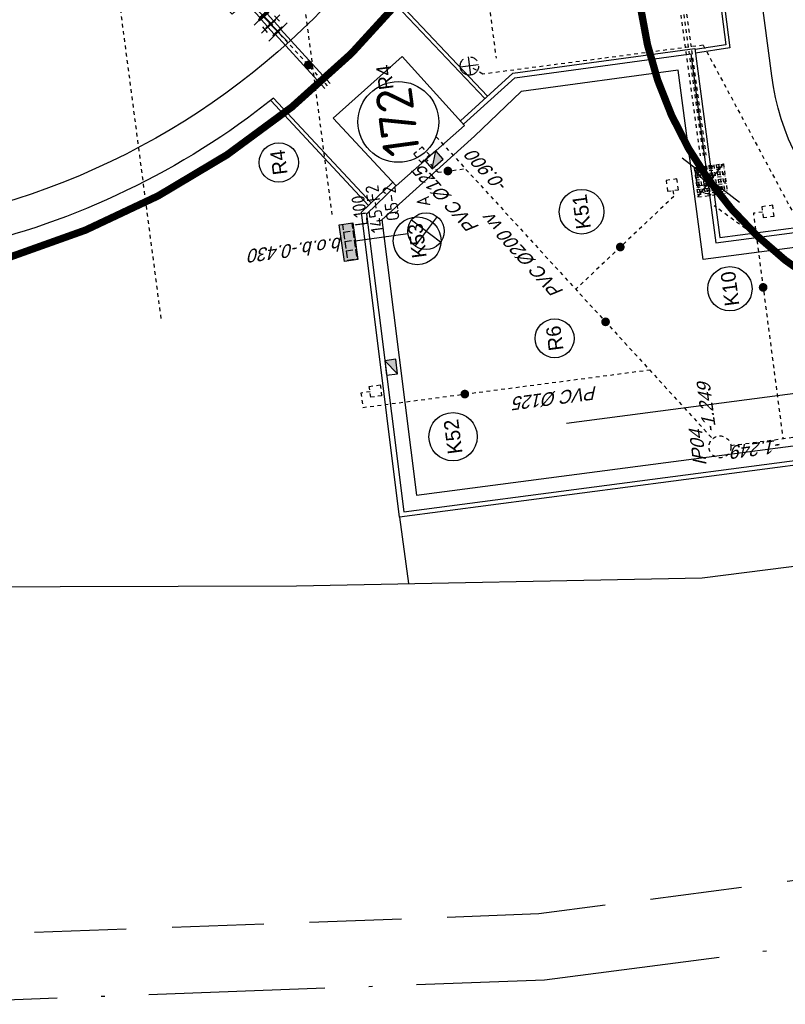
# Model space of a CAD drawing. Header units: metres. Extents: x 118052 to 118564, y 454784 to 455719.
# Tile 6 of 160: x 118204 to 118225, y 455148 to 455175. Entities that reach past the tile are written whole.
import ezdxf
from ezdxf.enums import TextEntityAlignment as Align

# ---------------------------------------------------------------- set-up
doc = ezdxf.new("R2010")
doc.units = ezdxf.units.M
doc.header["$LTSCALE"] = 0.5
doc.header["$PDMODE"] = 3
doc.header["$PDSIZE"] = 0.25
for name, pattern in [('ACAD_ISO10W100', [18, 12, -3, 0, -3]), ('DASHED', [19.049999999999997, 12.7, -6.35]), ('DASHED2', [0.375, 0.25, -0.125]), ('Tauw_HIDDEN2', [5.6, 4, -1.6]), ('Tauw_L_Center2', [6.4990000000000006, 4, -0.833, 0.833, -0.833])]:
    doc.linetypes.add(name, pattern=pattern)
for name, color, linetype in [('_gebouwen', 7, 'Continuous'), ('_molgoot', 7, 'Continuous'), ('_ob10', 7, 'Continuous'), ('_straatkolk', 7, 'Continuous'), ('_tb13', 7, 'Continuous'), ('_verharding', 7, 'Continuous'), ('A06-001-01', 7, 'Continuous'), ('BHV plan', 7, 'Continuous'), ('BL00_WERKGRENS', 5, 'DASHED2'), ('EL6312--', 6, 'Continuous'), ('EL_N_A_EB00----REVISIE~-_-----', 1, 'Continuous'), ('Grens', 1, 'ACAD_ISO10W100'), ('KABELLOOP', 6, 'Continuous'), ('Koningsstal VIEUWPORT', 254, 'Continuous'), ('ME_N_D_EB00----drijflaagafvoergoot~-_-----', 135, 'Continuous'), ('ME_N_D_EB00----sparing~-_-----', 135, 'Continuous'), ('ZU_B_-_EL999---LD_pvc160_vbr11~H_-----', 1, 'Tauw_L_Center2'), ('ZU_B_-_EL999---LD_pvc160_vbr11~W_-----', 8, 'Tauw_HIDDEN2'), ('ZU_B_-_EL999---SYM_RIOOLINSPECTIEPUT~-_002--', 2, 'Tauw_L_Center2'), ('ZU_N_-_AL999---LK_pvc125_sdr34__18_^200~-_-----', 7, 'Continuous'), ('ZU_N_-_AL999---LK_pvc125_sdr34__20_^200~M_-----', 7, 'Continuous'), ('ZU_N_-_AL999---LR_pvc200_sdr34__18_^200~N_-----', 7, 'Continuous'), ('ZU_N_-_AL999---LR_pvc200_vgr11__18_^200~-_-----', 7, 'Continuous'), ('ZU_N_-_AL999---LR_pvc200_vgr11__20_^200~M_-----', 7, 'Continuous'), ('ZU_N_-_AL999---LW_pvc200_vgr11__20_^200~M_-----', 7, 'Continuous'), ('ZU_N_-_AL999---SYM_HWAINSPECTIEPUT__18_^200~-_-----', 7, 'Continuous'), ('ZU_N_-_DX1AMA--_maatvoering_ANG__18_^200', 7, 'Continuous'), ('ZU_N_-_EL999---LB_PE-90_sdr00~H_-----', 2, 'Tauw_L_Center2'), ('ZU_N_-_EL999---LD_PE-65_sdr00~H_-----', 2, 'Tauw_L_Center2'), ('ZU_N_-_EL999---LD_pvc80_sdr00~H_-----', 2, 'Tauw_L_Center2'), ('ZU_N_-_EL999---LK_pvc125_sdr34~H_-----', 2, 'Tauw_L_Center2'), ('ZU_N_-_EL999---LR_pvc200_sdr34~H_-----', 2, 'Tauw_L_Center2'), ('ZU_N_-_EL999---LR_pvc200_vgr11~H_-----', 2, 'Tauw_L_Center2'), ('ZU_N_-_EL999---LW_pvc200_vgr11~H_-----', 2, 'Tauw_L_Center2'), ('ZU_N_-_EL999---LW_pvc200_vgr11~W_-----', 8, 'Continuous'), ('ZU_N_-_EL999---SYM_HWAINSPECTIEPUT~-_002--', 2, 'Tauw_L_Center2'), ('ZU_N_-_EL999---SYM_HYDRANT~-_002--', 2, 'Tauw_L_Center2'), ('ZU_N_-_EL999---SYM_STRAATKOLK~-_----c', 7, 'Tauw_L_Center2'), ('ZU_N_-_ML999---LK_pvc125_sdr34__20_^200~M_-----', 7, 'Continuous'), ('ZU_N_-_ML999---LR_pvc200_vgr11__20_^200~M_-----', 7, 'Continuous'), ('ZU_N_-_ML999---LW_pvc200_vgr11__20_^200~M_-----', 7, 'Continuous')]:
    doc.layers.add(name, color=color, linetype=linetype)
doc.layers.add('_hekwerk', color=7, linetype='Continuous', lineweight=50)
doc.layers.add('TMP', color=195, linetype='Continuous', plot=False)
doc.styles.add('BURO-018', font='Isocp.shx', dxfattribs={"height": 360})
doc.styles.add('ISOCPEUR', font='isocpeur.ttf', dxfattribs={"height": 2.5})
doc.styles.add('TAUW-ISOCP', font='tcb_isocp.shx')
doc.styles.add('tcb_isocp', font='tcb_isocp.shx')
doc.dimstyles.new('tzu18-dot_^200', dxfattribs={"dimscale": 200, "dimtxt": 1.8, "dimasz": 3, "dimexe": 2, "dimexo": 0, "dimgap": 0.5, "dimtad": 1, "dimdec": 0, "dimzin": 0, "dimdsep": 46, "dimtxsty": 'TAUW-ISOCP', "dimblk": 'DOTSMALL', "dimcen": 2, "dimdle": 1.5, "dimclre": 8, "dimadec": 0, "dimazin": 0, "dimtp": 1, "dimtm": 1, "dimtfac": 1, "dimtix": 1, "dimtmove": 1, "dimatfit": 3, "dimldrblk": 'DOTSMALL', "dimfxl": 1, "dimtvp": 0.5, "dimtolj": 1, "dimtzin": 0, "dimlwd": -1, "dimlwe": 5, "dimarcsym": 0})

# ---------------------------------------------------------------- blocks, each defined once
blk = doc.blocks.new('*U9')
at = {"layer": '_straatkolk'}
blk.add_hatch(color=256, dxfattribs=at).paths.add_polyline_path([(0.1997073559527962, -0.1502915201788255), (0.1997073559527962, 0.1497084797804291), (-0.2002926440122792, -0.1502915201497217)])
blk.add_lwpolyline([(0.1997073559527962, -0.1502915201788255), (0.1997073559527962, 0.1497084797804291), (-0.2002926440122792, 0.1497084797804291), (-0.2002926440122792, -0.1502915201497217)], close=True, dxfattribs=at)
blk.add_lwpolyline([(-0.2002926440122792, -0.1502915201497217), (0.1997073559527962, 0.1497084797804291)], dxfattribs=at)
blk = doc.blocks.new('FNZ200')
for p, q in [((-170.0000000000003, 20), (169.9999999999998, 20)), ((-170.0000000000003, 20), (-170.0000000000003, 3)), ((-170.0000000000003, 3), (169.9999999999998, 3)), ((-118.5000000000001, 9.094947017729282e-13), (118.5, -9.094947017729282e-13)), ((-111.0000000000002, 40), (-111.0000000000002, 20)), ((110.9999999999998, 40), (110.9999999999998, 20)), ((169.9999999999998, 20), (169.9999999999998, 3))]:
    blk.add_line(p, q)
blk.add_point((0, 0))
blk = doc.blocks.new('FNW200')
for p, q in [((-170, 25.49999999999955), (170, 25.49999999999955)), ((-170, 5.499999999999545), (-170, 25.49999999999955)), ((170, 5.499999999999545), (-170, 5.499999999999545)), ((-130, 0), (130, 0)), ((170, 25.49999999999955), (170, 5.499999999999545))]:
    blk.add_line(p, q)
blk.add_point((0, 0))
blk = doc.blocks.new('drijflaagafvoergoot top')
blk.add_line((-140.0000000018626, 2.58150976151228e-08), (-140.0000000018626, 2.58150976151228e-08))
at = {"layer": 'ME_N_D_EB00----drijflaagafvoergoot~-_-----'}
for p, q in [((-239.999999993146, 100.0000000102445), (-499.99999998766, 300.0000000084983)), ((1.501757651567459e-08, 300.0000000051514), (-40.00000000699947, 100.0000000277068)), ((-40.00000000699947, 100.0000000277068), (575.2539842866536, 99.99999989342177)), ((575.2539842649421, 110.9999999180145), (575.2539843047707, -111.0000001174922)), ((640.8829512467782, 114.9999998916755), (899.3829512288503, 114.9999999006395)), ((899.382951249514, -170.0000001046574), (899.3829512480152, 169.9999998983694)), ((899.3829512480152, 169.9999998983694), (919.3829512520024, 169.9999998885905)), ((919.3829512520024, 169.9999998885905), (919.3829512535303, -170.0000001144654)), ((919.3829512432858, 114.9999999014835), (1177.882951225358, 114.9999999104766)), ((-239.9999999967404, -99.99999997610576), (-500.0000000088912, -299.9999999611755)), ((-40.00000001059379, -99.99999995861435), (575.2539842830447, -100.0000000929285)), ((-40.00000001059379, -99.99999995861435), (-2.413024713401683, -300.0000000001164)), ((899.3829512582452, -115.0000001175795), (640.882951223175, -115.0000000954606)), ((919.3829512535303, -170.0000001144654), (899.382951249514, -170.0000001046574)), ((1177.882951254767, -115.0000001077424), (919.3829512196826, -115.0000000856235))]:
    blk.add_line(p, q, dxfattribs=at)
for points in [[(-500.0000000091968, 600.000000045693), (-499.99999998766, 300.0000000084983), (1.501757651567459e-08, 300.0000000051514), (-6.490154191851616e-09, 600.000000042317)], [(-499.99999998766, 300.0000000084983), (-500.0000000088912, -299.9999999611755), (-6.199115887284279e-09, -299.9999999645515), (1.501757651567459e-08, 300.0000000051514)], [(-239.999999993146, 100.0000000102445), (-239.9999999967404, -99.99999997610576), (-40.00000001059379, -99.99999995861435), (-40.00000000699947, 100.0000000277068)], [(-499.9999999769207, -599.9999999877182), (-500.0000000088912, -299.9999999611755), (-6.199115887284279e-09, -299.9999999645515), (2.575688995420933e-08, -599.9999999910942)]]:
    blk.add_lwpolyline(points, close=True, dxfattribs=at)
blk.add_circle((-140.0000000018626, 2.58150976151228e-08), 100.0000000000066, dxfattribs=at)
blk.add_point((909.3829512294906, -8.716597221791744e-08), dxfattribs=at)
at = {"layer": 'ME_N_D_EB00----sparing~-_-----'}
for p, q in [((815.3829512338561, 224.9999999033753), (1015.382951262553, 224.9999998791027)), ((815.3829512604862, -225.0000001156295), (1015.382951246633, -225.0000000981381))]:
    blk.add_line(p, q, dxfattribs=at)
at = {"layer": 'ME_N_D_EB00----drijflaagafvoergoot~-_-----'}
for name, p, rotation in [('FNZ200', (615.3829512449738, -9.743962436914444e-08), 90), ('FNW200', (615.3829512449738, -9.743962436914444e-08), 270), ('FNW200', (1203.382951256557, -1.186563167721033e-07), 90)]:
    blk.add_blockref(name, p, dxfattribs=dict(at, rotation=rotation))
blk = doc.blocks.new('*D172')
at = {"layer": 'Defpoints', "color": 0, "transparency": 16777216}
for p in [(-284965.6980100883, 59848.63425714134), (-262229.9305388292, 59850.06411849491), (-238585.0830094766, 59851.55115235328), (-275368.5279602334, 54182.29972298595), (-278808.2747358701, 48241.78254102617)]:
    blk.add_point(p, dxfattribs=at)
at = {"layer": 'ZU_N_-_DX1AMA--_maatvoering_ANG__18_^200', "transparency": 16777216}
for start, end in [(181.7334788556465, 193.0115628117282), (200.4302145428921, 213.2701244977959)]:
    blk.add_arc((-262229.9305387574, 59850.0641185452), 14308.95857311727, start, end, dxfattribs=at)
for points in [[(-276604.3324163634, 59416.12245753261), (-276460.3489610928, 59418.30525581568), (-276538.8890835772, 59849.16422248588)], [(-274133.9624837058, 52040.75892256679), (-274253.1537454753, 51959.95395293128), (-273951.143205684, 51642.78265244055)]]:
    blk.add_solid(points, dxfattribs=at)
at = {"layer": 'ZU_N_-_DX1AMA--_maatvoering_ANG__18_^200', "transparency": 16777216, "insert": (-275933.8729518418, 55733.23793979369), "char_height": 360, "attachment_point": 5, "rotation": 286.72088867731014, "style": 'TAUW-ISOCP'}
blk.add_mtext('\\A1;35.00°', dxfattribs=at)
blk = doc.blocks.new('_DotSmall')
at = {"color": 0, "linetype": 'ByBlock', "const_width": 0.5}
blk.add_lwpolyline([(-0.0625, 0, 1), (0.0625, 0, 1)], format="xyb", close=True, dxfattribs=at)
blk = doc.blocks.new('zuhydrt1')
for p, q in [((-0.5, 0), (0.5, 0)), ((0, -0.5), (0, 0.5035136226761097))]:
    blk.add_line(p, q)
at = {"color": 15}
blk.add_line((0, -0.5), (0, -0.5), dxfattribs=at)
blk.add_line((0, -0.5), (0, -0.5), dxfattribs=at)
blk.add_circle((0, 0), 0.5)
blk = doc.blocks.new('E00525')
at = {"linetype": 'ByBlock'}
h = blk.add_hatch(dxfattribs=at)
h.set_pattern_fill('ANGLE', color=0, scale=0.18438609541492, style=0)
h.set_pattern_definition([(360, (-37.67331033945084, -34.01927211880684), (5.551115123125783e-17, 1.287936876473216), [0.9366813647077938, -0.3512555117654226]), (90, (-37.67331033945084, -34.01927211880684), (-1.287936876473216, 1.387778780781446e-16), [0.9366813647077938, -0.3512555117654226])])
edge = h.paths.add_edge_path()
edge.add_line((-2.522521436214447, 2.863310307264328), (2.522521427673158, 2.863310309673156))
edge.add_line((2.522521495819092, 2.863310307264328), (2.522521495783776, 1.000000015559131))
edge.add_line((2.522521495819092, 1.000000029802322), (-2.522521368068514, 1.000000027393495))
edge.add_line((-2.522521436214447, 1), (-2.522521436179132, 2.863310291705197))
h = blk.add_hatch(color=0, dxfattribs=at)
edge = h.paths.add_edge_path()
edge.add_line((-2.522521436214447, 2.863310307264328), (2.522521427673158, 2.863310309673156))
edge.add_line((2.522521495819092, 2.863310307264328), (2.522521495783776, 1.000000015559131))
edge.add_line((2.522521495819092, 1.000000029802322), (-2.522521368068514, 1.000000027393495))
edge.add_line((-2.522521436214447, 1), (-2.522521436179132, 2.863310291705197))
at = {"color": 0, "linetype": 'ByBlock'}
for p, q in [((-1.767766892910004, 14.38605433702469), (1.767767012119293, 10.85052046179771)), ((1.767766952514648, 14.38605433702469), (-1.767766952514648, 10.85052043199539)), ((5.960464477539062e-08, 10.0973382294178), (1.192092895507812e-07, 2.863310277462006))]:
    blk.add_line(p, q, dxfattribs=at)
blk.add_lwpolyline([(-2.522521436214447, 2.863310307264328), (2.522521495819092, 2.863310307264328), (2.522521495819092, 1.000000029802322), (-2.522521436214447, 1)], close=True, dxfattribs=at)
blk.add_circle((0, 12.61828738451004), 2.500000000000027, dxfattribs=at)
at = {"color": 0, "linetype": 'ByBlock', "style": 'BURO-018'}
for tag, p in [('E_GKAST', (5.960464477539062e-08, 20.61828738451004)), ('E_GROEP', (5.960464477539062e-08, 17.61828738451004)), ('E_SGROEP', (4.500000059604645, 17.61828738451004)), ('E_ARMCODE', (0, 12.61828738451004)), ('E_SLET', (4.500000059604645, 11.61828738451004))]:
    blk.add_attdef(tag, text='', height=1.8, dxfattribs=at).set_placement(p, align=Align.MIDDLE)
blk = doc.blocks.new('A$C051E189E')
at = {"layer": 'EL6312--'}
ref = blk.add_blockref('E00525', (-22644.38375192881, -12466.14405807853), dxfattribs=dict(at, xscale=200, yscale=200, zscale=200, rotation=180.5837089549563))
ref.add_attrib('E_SGROEP', 'Q5-2', dxfattribs={"layer": '0', "color": 1, "linetype": 'ByBlock', "height": 360, "style": 'BURO-018'}).set_placement((-21747.12498772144, -14139.70225533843), align=Align.MIDDLE)
ref.add_attrib('E_GKAST', 'L100', dxfattribs={"layer": '0', "color": 1, "linetype": 'ByBlock', "height": 360, "style": 'BURO-018'}).set_placement((-21827.81491732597, -13263.29964649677), align=Align.MIDDLE)
ref.add_attrib('E_GROEP', '145-F2', dxfattribs={"layer": '0', "color": 1, "linetype": 'ByBlock', "height": 360, "style": 'BURO-018'}).set_placement((-21834.05127799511, -13680.68147283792), align=Align.MIDDLE)
ref.add_attrib('E_SLET', 'A', dxfattribs={"layer": '0', "color": 1, "linetype": 'ByBlock', "height": 360, "style": 'BURO-018'}).set_placement((-21800.40800559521, -15019.00782641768), align=Align.MIDDLE)
blk = doc.blocks.new('A$C6DFC50BF')
at = {"layer": 'KABELLOOP', "linetype": 'DASHED', "const_width": 200}
for points in [[(-5705.788190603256, 21708.39772927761, 0.5939745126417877), (-14559.3736628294, -16809.87868240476)], [(-16326.44336074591, -21636.91844528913, 0.2968485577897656), (-26522.16170072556, -27029.90334996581)]]:
    blk.add_lwpolyline(points, format="xyb", dxfattribs=at)
blk = doc.blocks.new('Leidingen')
at = {"layer": 'TMP'}
for p, q in [((-285182.2135963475, 36272.72652612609), (-283782.34624112, 37669.77764389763)), ((-284887.3183720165, 37376.2136281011), (-284077.2414655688, 36566.29054199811))]:
    blk.add_line(p, q, dxfattribs=at)
at = {"layer": 'ZU_B_-_EL999---LD_pvc160_vbr11~H_-----'}
blk.add_lwpolyline([(-256644.0228294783, 37255.46083333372), (-283782.2800204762, 37090.71448266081)], dxfattribs=at)
at = {"layer": 'ZU_B_-_EL999---LD_pvc160_vbr11~W_-----'}
for points in [[(-256644.0304256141, 37335.46083300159), (-283782.2876164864, 37170.71448231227)], [(-256644.0152333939, 37175.46083373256), (-283782.2724243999, 37010.7144829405)]]:
    blk.add_lwpolyline(points, dxfattribs=at)
at = {"layer": 'ZU_B_-_EL999---SYM_RIOOLINSPECTIEPUT~-_002--'}
for p, q in [((-284077.3183757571, 37376.2905383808), (-284887.3183720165, 37376.2136281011)), ((-284887.3183720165, 37376.2136281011), (-284887.2414618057, 36566.21363177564)), ((-284819.8183723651, 37376.2200373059), (-284819.7414621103, 36566.22004091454)), ((-284752.3183726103, 37376.2264464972), (-284752.2414624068, 36566.22645017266)), ((-284684.818372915, 37376.2328556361), (-284684.741462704, 36566.23285931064)), ((-284617.3183731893, 37376.23926489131), (-284617.2414630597, 36566.23926857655)), ((-284549.8183736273, 37376.24567398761), (-284549.7414633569, 36566.24567771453)), ((-284482.3183737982, 37376.25208322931), (-284482.2414635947, 36566.25208690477)), ((-284414.8183740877, 37376.25849242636), (-284414.7414638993, 36566.25849604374)), ((-284347.3183744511, 37376.26490163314), (-284347.2414642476, 36566.26490530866)), ((-284279.8183748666, 37376.27131078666), (-284279.7414645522, 36566.27131444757)), ((-284212.3183750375, 37376.27772002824), (-284212.2414647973, 36566.27772363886)), ((-284144.8183754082, 37376.28412923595), (-284144.741465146, 36566.28413284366)), ((-284077.3183757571, 37376.2905383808), (-284077.2414655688, 36566.29054199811)), ((-284077.3119664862, 37308.79053866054), (-284887.3119629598, 37308.71362840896)), ((-284077.3055573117, 37241.29053889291), (-284887.305553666, 37241.213628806)), ((-284077.2991481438, 37173.79053924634), (-284887.2991444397, 37173.71362903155)), ((-284077.2927389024, 37106.29053953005), (-284887.2927353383, 37106.21362939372)), ((-284077.2863297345, 37038.79053988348), (-284887.2863261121, 37038.71362961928)), ((-284077.2799205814, 36971.29054023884), (-284887.2799168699, 36971.21363002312)), ((-284077.2735113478, 36903.79054046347), (-284887.2735077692, 36903.71363026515)), ((-284077.2671021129, 36836.29054086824), (-284887.2670985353, 36836.21363054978)), ((-284077.2606931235, 36768.79054106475), (-284887.2606893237, 36768.71363077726)), ((-284077.2542838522, 36701.29054140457), (-284887.2542801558, 36701.2136311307)), ((-284077.2478746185, 36633.79054162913), (-284887.2478709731, 36633.71363148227)), ((-284077.2414655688, 36566.29054199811), (-284887.2414618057, 36566.21363177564))]:
    blk.add_line(p, q, dxfattribs=at)
blk.add_circle((-284482.2799187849, 36971.25208510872), 389.9999999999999, dxfattribs=at)
at = {"layer": 'ZU_N_-_EL999---LB_PE-90_sdr00~H_-----'}
blk.add_line((-280797.0730127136, 42766.92225624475), (-280529.8941809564, 43099.36640181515), dxfattribs=at)
for points in [[(-280797.0730125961, 36693.8406798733), (-280797.0730127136, 42766.92225624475)], [(-280797.0730125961, 36693.8406798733), (-291532.1112828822, 32630.85057785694), (-291532.1112831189, 7068.149949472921), (-274747.4530802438, 7068.149949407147)]]:
    blk.add_lwpolyline(points, dxfattribs=at)
at = {"layer": 'ZU_N_-_EL999---LD_PE-65_sdr00~H_-----'}
blk.add_lwpolyline([(-287843.7378258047, 34161.44478414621), (-285182.2799155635, 36971.18561943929)], dxfattribs=at)
at = {"layer": 'ZU_N_-_EL999---LD_pvc80_sdr00~H_-----'}
for points in [[(-243669.0606154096, 52350.06411838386), (-286328.2273809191, 52350.06411846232)], [(-243669.0606154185, 47350.06411842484), (-284155.438758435, 47350.06411842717)], [(-243669.0606154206, 42350.0641184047), (-280415.856709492, 42350.06411841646)]]:
    blk.add_lwpolyline(points, dxfattribs=at)
at = {"layer": 'ZU_N_-_EL999---LK_pvc125_sdr34~H_-----'}
for points in [[(-288998.9397559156, 46946.49591504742), (-288998.9397559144, 47196.49591497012), (-289396.9219680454, 47196.49591507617), (-289396.9219705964, 39301.5634304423)], [(-282881.4678574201, 44617.1272641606), (-283296.6346910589, 44326.4243089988), (-283296.6346911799, 43573.03074341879)], [(-284623.9607290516, 38029.8109397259), (-284784.8696526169, 38029.81093971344), (-286953.7224170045, 41012.31024503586)]]:
    blk.add_lwpolyline(points, dxfattribs=at)
at = {"layer": 'ZU_N_-_EL999---LK_pvc125_sdr34~H_-----', "flags": 128}
blk.add_lwpolyline([(-285526.6956149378, 35682.77567278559), (-285526.6956149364, 35932.77567276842), (-291732.1112829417, 35932.77567280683)], dxfattribs=at)
at = {"layer": 'ZU_N_-_EL999---LR_pvc200_sdr34~H_-----'}
blk.add_lwpolyline([(-291732.1112830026, 37366.44620374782), (-291732.1112830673, -65.07610745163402)], dxfattribs=at)
at = {"layer": 'ZU_N_-_EL999---LR_pvc200_vgr11~H_-----'}
blk.add_lwpolyline([(-282331.2351497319, 44249.0108072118), (-291486.3656731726, 37838.51913946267)], dxfattribs=at)
at = {"layer": 'ZU_N_-_EL999---LW_pvc200_vgr11~H_-----'}
blk.add_lwpolyline([(-280564.5367444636, 47012.03464354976), (-278921.7272939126, 48162.34220452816)], dxfattribs=at)
at = {"layer": 'ZU_N_-_EL999---LW_pvc200_vgr11~W_-----'}
for points in [[(-280621.8943895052, 47093.9498468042), (-278979.0849375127, 48244.25740897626)], [(-280507.1790991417, 46930.11944019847), (-278864.3696503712, 48080.42700014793)]]:
    blk.add_lwpolyline(points, dxfattribs=at)
at = {"layer": 'ZU_N_-_EL999---SYM_HWAINSPECTIEPUT~-_002--', "lineweight": -3}
blk.add_circle((-291732.1112830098, 37666.44620371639), 299.9999999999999, dxfattribs=at)
at = {"layer": 'ZU_N_-_EL999---SYM_STRAATKOLK~-_----c', "lineweight": -3}
for points in [[(-289148.9397559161, 46946.49591503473), (-288848.9397559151, 46946.49591506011), (-288848.9397557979, 46646.49591495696), (-289148.9397560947, 46646.49591491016)], [(-282797.3638385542, 44497.01428214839), (-282551.6182285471, 44669.08721787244), (-282723.6911642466, 44914.83282795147), (-282969.4367743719, 44742.75989224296)], [(-284623.9607289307, 37879.81093957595), (-284323.9607289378, 37879.81093948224), (-284323.9607288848, 38179.81093962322), (-284623.9607291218, 38179.81093968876)], [(-285676.6956149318, 35382.77567268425), (-285376.695614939, 35382.77567259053), (-285376.6956148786, 35682.77567273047), (-285676.6956151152, 35682.77567285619)]]:
    blk.add_lwpolyline(points, close=True, dxfattribs=at)
at = {"layer": 'ZU_N_-_ML999---LK_pvc125_sdr34__20_^200~M_-----', "flags": 128}
for points in [[(-283296.6346912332, 44054.76739718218, 0, 0, 0), (-283193.9868802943, 43992.61092582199, 0, 91.82399999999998, 0), (-283201.8086434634, 43997.34724889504, 91.82399999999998, 169.728, 0), (-283224.0421594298, 44010.81034065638, 169.728, 221.712, 0), (-283257.3616386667, 44030.98633122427, 221.712, 240, 0), (-283296.6346912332, 44054.76739718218, 240, 221.712, 0), (-283335.9077435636, 44078.54846304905, 221.712, 169.728, 0), (-283369.2272230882, 44098.72445371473, 169.728, 91.82399999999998, 0), (-283391.4607388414, 44112.18754526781, 91.82399999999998, 0, 0), (-283399.2825019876, 44116.92386845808, 0, 0, 0), (-283296.6346912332, 44054.76739718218, 0, 0, 0), (-284519.0010200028, 44794.9485761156, 0, 0, 0)], [(-289396.9219689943, 44388.00339025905, 0, 0, 0), (-289286.4031197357, 44341.25316076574, 0, 91.82399999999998, 0), (-289294.8246561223, 44344.81552822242, 91.82399999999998, 169.728, 0), (-289318.7630388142, 44354.94162788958, 169.728, 221.712, 0), (-289354.6374573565, 44370.11675241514, 221.712, 240, 0), (-289396.9219689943, 44388.00339025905, 240, 221.712, 0), (-289439.2064807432, 44405.89002805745, 221.712, 169.728, 0), (-289475.0808992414, 44421.06515251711, 169.728, 91.82399999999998, 0), (-289499.0192820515, 44431.1912521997, 91.82399999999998, 0, 0), (-289507.4408182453, 44434.75361975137, 0, 0, 0), (-289396.9219689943, 44388.00339025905, 0, 0, 0), (-289901.0299941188, 44601.24453446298, 0, 0, 0)], [(-285968.4369497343, 39657.39428686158, 0, 0, 0), (-286047.4086210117, 39567.04233541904, 0, 91.82399999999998, 0), (-286041.3909796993, 39573.92715405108, 91.82399999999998, 169.728, 0), (-286024.2857156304, 39593.49738673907, 169.728, 221.712, 0), (-285998.6515111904, 39622.82563026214, 221.712, 240, 0), (-285968.4369497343, 39657.39428686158, 240, 221.712, 0), (-285938.2223882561, 39691.96294345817, 221.712, 169.728, 0), (-285912.5881838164, 39721.29118692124, 169.728, 91.82399999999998, 0), (-285895.4829198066, 39740.86141961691, 91.82399999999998, 0, 0), (-285889.465278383, 39747.74623829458, 0, 0, 0), (-285968.4369497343, 39657.39428686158, 0, 0, 0), (-285274.2477166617, 40121.41731795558, 0, 0, 0)], [(-287566.8376768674, 35932.77567280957, 0, 0, 0), (-287578.6294217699, 35813.35643335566, 0, 91.82399999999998, 0), (-287577.7308908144, 35822.45617934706, 91.82399999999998, 169.728, 0), (-287575.1767988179, 35848.32238660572, 169.728, 221.712, 0), (-287571.3491984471, 35887.08587179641, 221.712, 240, 0), (-287566.8376768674, 35932.77567280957, 240, 221.712, 0), (-287562.3261553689, 35978.46547383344, 221.712, 169.728, 0), (-287558.4985548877, 36017.22895894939, 169.728, 91.82399999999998, 0), (-287555.9444630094, 36043.09516622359, 91.82399999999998, 0, 0), (-287555.045932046, 36052.19491227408, 0, 0, 0), (-287566.8376768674, 35932.77567280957, 0, 0, 0), (-287545.1878026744, 36233.52583316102, 0, 0, 0)]]:
    blk.add_lwpolyline(points, format="xyseb", dxfattribs=at)
at = {"layer": 'ZU_N_-_ML999---LK_pvc125_sdr34__20_^200~M_-----'}
for centre, radius in [((-285077.0861466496, 45132.8866372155), 652.427115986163), ((-290509.0830422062, 44858.45513464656), 660.2164812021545), ((-284873.1190906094, 40580.35092741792), 609.5278767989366), ((-287485.6586974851, 36836.39847972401), 605.804541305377)]:
    blk.add_circle(centre, radius, dxfattribs=at)
at = {"layer": 'ZU_N_-_ML999---LR_pvc200_vgr11__20_^200~M_-----', "flags": 128}
blk.add_lwpolyline([(-287940.7788469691, 40321.16586409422, 0, 0, 0), (-287918.9832239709, 40203.16183517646, 0, 91.82399999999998, 0), (-287920.6440504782, 40212.15374220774, 91.82399999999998, 169.728, 0), (-287925.3649824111, 40237.71341488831, 169.728, 221.712, 0), (-287932.439841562, 40276.01752260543, 221.712, 240, 0), (-287940.7788469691, 40321.16586409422, 240, 221.712, 0), (-287949.1178521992, 40366.31420549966, 221.712, 169.728, 0), (-287956.1927113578, 40404.6183131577, 169.728, 91.82399999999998, 0), (-287960.9136432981, 40430.17798583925, 91.82399999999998, 0, 0), (-287962.5744698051, 40439.1698929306, 0, 0, 0), (-287940.7788469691, 40321.16586409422, 0, 0, 0), (-288109.4571782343, 41234.40990294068, 0, 0, 0)], format="xyseb", dxfattribs=at)
at = {"layer": 'ZU_N_-_ML999---LR_pvc200_vgr11__20_^200~M_-----'}
blk.add_circle((-288206.325143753, 41758.86429697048), 533.3252424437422, dxfattribs=at)
at = {"layer": 'ZU_N_-_ML999---LW_pvc200_vgr11__20_^200~M_-----', "flags": 128}
blk.add_lwpolyline([(-279929.617113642, 47456.61015512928, 0, 0, 0), (-279838.0485783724, 47379.05241303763, 0, 91.82399999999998, 0), (-279845.0261007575, 47384.96231293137, 91.82399999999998, 169.728, 0), (-279864.859845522, 47401.76131986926, 169.728, 221.712, 0), (-279894.582992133, 47426.93656298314, 221.712, 240, 0), (-279929.617113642, 47456.61015512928, 240, 221.712, 0), (-279964.6512351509, 47486.28374727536, 221.712, 169.728, 0), (-279994.3743816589, 47511.45899031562, 169.728, 91.82399999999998, 0), (-280014.2081264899, 47528.25799726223, 91.82399999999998, 0, 0), (-280021.1856487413, 47534.16789725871, 0, 0, 0), (-279929.617113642, 47456.61015512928, 0, 0, 0), (-282055.2487683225, 48255.41015776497, 0, 0, 0)], format="xyseb", dxfattribs=at)
at = {"layer": 'ZU_N_-_ML999---LW_pvc200_vgr11__20_^200~M_-----'}
blk.add_circle((-282464.4286938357, 48601.98194778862), 536.2277660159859, dxfattribs=at)
at = {"layer": 'EL_N_A_EB00----REVISIE~-_-----'}
for name in ['A$C051E189E', 'A$C6DFC50BF']:
    blk.add_blockref(name, (-262229.9305388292, 59850.06411849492), dxfattribs=at)
at = {"layer": 'ME_N_D_EB00----drijflaagafvoergoot~-_-----', "xscale": -1, "rotation": 35.0000004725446}
blk.add_blockref('drijflaagafvoergoot top', (-277940.4790256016, 48849.4196389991), dxfattribs=at)
at = {"layer": 'ZU_N_-_EL999---SYM_HYDRANT~-_002--', "xscale": 500, "yscale": 500, "zscale": 500, "rotation": 90.00000000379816}
blk.add_blockref('zuhydrt1', (-280529.8941809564, 43099.36640181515), dxfattribs=at)
at = {"layer": 'ZU_N_-_AL999---LK_pvc125_sdr34__18_^200~-_-----', "style": 'TAUW-ISOCP', "oblique": 20.00023775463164}
for rotation, p in [(35.00000023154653, (-284920.2062048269, 43388.29224694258)), (90, (-289646.2387365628, 40781.20562865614))]:
    blk.add_text('PVC %%129125', height=359.9999999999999, rotation=rotation, dxfattribs=at).set_placement(p)
at = {"layer": 'ZU_N_-_AL999---LK_pvc125_sdr34__20_^200~M_-----', "style": 'TAUW-ISOCP'}
for s, p in [('K53', (-285077.0861466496, 45132.8866372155)), ('K52', (-290509.0830422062, 44858.45513464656)), ('K51', (-284873.1190906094, 40580.35092741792))]:
    blk.add_text(s, height=399.9999999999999, dxfattribs=at).set_placement(p, align=Align.MIDDLE)
at = {"layer": 'ZU_N_-_AL999---LK_pvc125_sdr34__20_^200~M_-----', "style": 'tcb_isocp'}
blk.add_text('K10', height=399.9999999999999, rotation=359.9999982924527, dxfattribs=at).set_placement((-287485.6586974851, 36836.39847972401), align=Align.MIDDLE)
at = {"layer": 'ZU_N_-_AL999---LR_pvc200_sdr34__18_^200~N_-----', "style": 'tcb_isocp', "oblique": 20.00023775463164}
for s, rotation, p in [('b.o.b.-0.430', 90, (-284710.4610689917, 47148.37881922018)), ('-0.900', 35.00000023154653, (-283916.7731348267, 42457.05596494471)), ('-1.249', 359.9999982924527, (-291319.3392825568, 37714.01177303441)), ('-1.249', 90, (-291741.8256465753, 35975.99035407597))]:
    blk.add_text(s, height=359.9999999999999, rotation=rotation, dxfattribs=at).set_placement(p)
at = {"layer": 'ZU_N_-_AL999---LR_pvc200_vgr11__18_^200~-_-----', "style": 'TAUW-ISOCP', "oblique": 20.00023775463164}
blk.add_text('PVC %%129200 vv', height=359.9999999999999, rotation=35.00000023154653, dxfattribs=at).set_placement((-286963.6194919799, 41332.89084428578))
at = {"layer": 'ZU_N_-_AL999---LR_pvc200_vgr11__20_^200~M_-----', "style": 'TAUW-ISOCP'}
blk.add_text('R6', height=399.9999999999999, dxfattribs=at).set_placement((-288206.325143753, 41758.86429697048), align=Align.MIDDLE)
at = {"layer": 'ZU_N_-_AL999---LW_pvc200_vgr11__20_^200~M_-----', "style": 'TAUW-ISOCP'}
for p in [(-282464.4286938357, 48601.98194778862), (-280537.4254540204, 45429.71326860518)]:
    blk.add_text('R4', height=399.9999999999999, dxfattribs=at).set_placement(p, align=Align.MIDDLE)
at = {"layer": 'ZU_N_-_AL999---SYM_HWAINSPECTIEPUT__18_^200~-_-----', "style": 'tcb_isocp', "oblique": 20.00023775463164}
blk.add_text('IP04', height=359.9999999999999, rotation=359.9836860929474, dxfattribs=at).set_placement((-292185.9173009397, 38092.382165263))
at = {"layer": 'ZU_N_-_DX1AMA--_maatvoering_ANG__18_^200'}
dim = blk.add_angular_dim_2l(base=(-275368.5279602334, 54182.29972298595), line1=((-278808.2747358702, 48241.78254102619), (-262229.9305388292, 59850.06411849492)), line2=((-238585.0830094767, 59851.55115235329), (-284965.6980100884, 59848.63425714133)), dimstyle='tzu18-dot_^200', override={"dimasz": 2.16, "dimexe": 0, "dimgap": 0.6, "dimtad": 0, "dimcen": 0.1, "dimdle": 0, "dimclrd": 256, "dimclrt": 256, "dimadec": 2, "dimtm": 0, "dimtofl": 0, "dimtmove": 0, "dimtvp": 0}, dxfattribs=at)
dim.commit()
dim.dimension.update_dxf_attribs({"geometry": '*D172', "text_midpoint": (-275933.8729518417, 55733.23793979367), "dimtype": 162})

msp = doc.modelspace()

# ---------------------------------------------------------------- linework, layer by layer
msp.add_lwpolyline([(118214.3716384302, 455161.2948313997), (118214.6092607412, 455159.4825483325)])
at = {"layer": '_gebouwen'}
msp.add_lwpolyline([(118181.1970741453, 455200.8873962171), (118178.963, 455202.58), (118180.014, 455203.922), (118182.2357223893, 455202.2405601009, -0.1722066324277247), (118193.9018180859, 455209.1220331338), (118193.942, 455209.652), (118196.185, 455209.946), (118196.3753176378, 455209.4459729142, -0.3784841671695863), (118217.6364928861, 455193.1124961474), (118218.168677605, 455193.0574751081), (118218.4626776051, 455190.8144751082), (118217.9609690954, 455190.6390669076, -0.3785461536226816), (118201.6277936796, 455169.3735111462), (118201.5727726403, 455168.8413264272), (118199.3297726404, 455168.5473264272), (118199.1543644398, 455169.0490349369, -0.3786081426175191), (118177.8879708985, 455185.3865205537), (118177.3580040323, 455185.4267024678), (118177.0640040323, 455187.6697024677), (118177.5640311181, 455187.8600201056, -0.1719370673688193)], format="xyb", close=True, dxfattribs=at)
msp.add_lwpolyline([(118251.005260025, 455176.8001094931, -0.8211431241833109), (118238.2717239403, 455172.7137977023), (118237.7600462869, 455172.6524283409), (118237.7604503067, 455172.6542100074, -0.8358298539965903), (118224.507387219, 455173.3206762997), (118222.0561813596, 455191.834)], format="xyb", dxfattribs=at)
msp.add_lwpolyline([(118212.561, 455172.163), (118214.445, 455173.843), (118216.143, 455171.966), (118214.277, 455170.316), (118212.561, 455172.163)], dxfattribs=at)
msp.add_circle((118214.3377894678, 455172.0622884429), 1.1, dxfattribs=at)
at = {"layer": '_hekwerk', "lineweight": -2}
msp.add_lwpolyline([(118271.8224141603, 455327.3720709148), (118271.7863241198, 455334.5867313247), (118269.558, 455347.086), (118266.9163241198, 455360.4347313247), (118264.1786573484, 455377.5886351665), (118261.9046651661, 455395.0877247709), (118155.6559999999, 455382.2426666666), (118160.288, 455306.6199999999), (118162.379, 455281.874), (118167.107, 455249.7279999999), (118171.917, 455216.499), (118172.227, 455212.7359999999), (118173.912, 455200.03), (118178.156, 455171.7509999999), (118179.927, 455159.5309999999), (118195.4584849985, 455159.3820569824), (118211.5634896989, 455159.4226150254), (118222.6108883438, 455159.6400007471), (118292.6487714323, 455168.5302653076), (118294.1190167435, 455171.3829988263), (118292.823, 455193.84), (118292.2163301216, 455198.35799452)], dxfattribs=at)
at = {"layer": '_molgoot'}
msp.add_lwpolyline([(118245.5227383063, 455234.5880861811), (118248.0496118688, 455215.1220599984), (118251.2814921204, 455190.1629847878), (118252.987666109, 455177.3410420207, -0.4138194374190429), (118246.552482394, 455168.9186310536), (118231.8032551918, 455166.9357948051, -0.2037156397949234), (118226.2446571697, 455168.790060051), (118222.6366525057, 455168.3169869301), (118221.9613711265, 455173.4671809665), (118217.6869617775, 455172.886067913), (118216.4110321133, 455171.669084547), (118213.8899606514, 455169.3932578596), (118214.8311837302, 455161.8896223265), (118285.3934837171, 455171.1414995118), (118284.9280067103, 455174.6027260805), (118267.4102079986, 455172.3058347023), (118263.9329451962, 455171.8383632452, -0.4158503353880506), (118257.7114081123, 455176.6129236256), (118257.7114081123, 455176.6129236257), (118255.4027097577, 455194.2605006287, -0.4298859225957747), (118263.9413493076, 455204.8486265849), (118263.9413493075, 455204.8486265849), (118290.9896435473, 455208.3951355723), (118291.0929473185, 455207.6229182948)], format="xyb", dxfattribs=at)
at = {"layer": '_ob10'}
for points in [[(118219.1930532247, 455192.167314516), (118221.008, 455192.4), (118222.237, 455182.86), (118223.369, 455174.081), (118222.4344878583, 455173.93558625)], [(118219.2060495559, 455192.0681622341), (118220.9215888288, 455192.2881031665), (118222.137819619, 455182.8472229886), (118223.2573624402, 455174.1648321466), (118222.4209916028, 455174.034689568)], [(118216.7650334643, 455172.7630212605), (118213.9960464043, 455175.6960075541)], [(118216.6911063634, 455172.69565729), (118213.9313436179, 455175.6188729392)], [(118210.9378867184, 455172.7072425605), (118213.5995213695, 455169.8577278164)], [(118210.8592631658, 455172.6449182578), (118213.5273742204, 455169.7884699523)]]:
    msp.add_lwpolyline(points, dxfattribs=at)
at = {"layer": '_tb13'}
for points in [[(118216.1160568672, 455171.9957834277), (118217.5096321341, 455173.2656392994), (118222.3057269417, 455173.9176763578), (118222.9812558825, 455168.7655942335), (118226.3761837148, 455169.2107292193, 0.2099485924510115), (118231.7607491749, 455167.3336788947), (118245.9440234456, 455169.2404303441, 0.435061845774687), (118252.5911611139, 455177.2882803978), (118250.8848942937, 455190.110920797), (118247.6529236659, 455215.0706939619), (118245.1259546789, 455234.537455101), (118243.2808983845, 455249.2509040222), (118241.8845431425, 455259.4511941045, 0.4434917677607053), (118236.4677419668, 455263.8647185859), (118228.5220832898, 455262.8218946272), (118219.9083316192, 455261.6940580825, 0.417287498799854), (118218.1559912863, 455259.4749754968), (118218.8377493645, 455254.0482593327), (118214.1367835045, 455253.4753231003), (118212.805, 455254.468)], [(118216.0288442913, 455172.092189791), (118217.452, 455173.389), (118222.417, 455174.064), (118223.09325198, 455168.9113916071), (118226.422, 455169.346, 0.212013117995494), (118231.747, 455167.463), (118245.9267025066, 455169.3692712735, 0.4383998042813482), (118252.453, 455177.341), (118250.756, 455190.094), (118247.524, 455215.054), (118244.997, 455234.521), (118243.152, 455249.234), (118241.755, 455259.439, 0.4439321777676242), (118236.486, 455263.736), (118228.539, 455262.693), (118219.924, 455261.565, 0.417445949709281), (118218.285, 455259.491), (118218.983, 455253.935), (118214.101, 455253.34), (118212.7229341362, 455254.3624032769)]]:
    msp.add_lwpolyline(points, format="xyb", dxfattribs=at)
msp.add_lwpolyline([(118214.2690268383, 455170.3202174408), (118213.4671126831, 455169.5504176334), (118214.4843570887, 455161.4407235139), (118225.5427950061, 455162.8906799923), (118225.5596956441, 455162.7617832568), (118214.3716384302, 455161.2948313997), (118213.33, 455169.5989999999), (118214.179, 455170.4139999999)], dxfattribs=at)
at = {"layer": '_verharding'}
msp.add_lwpolyline([(118210.9378867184, 455172.7072425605, -0.1126862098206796), (118202.4555624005, 455168.6284618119), (118202.3948660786, 455168.0413835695), (118198.72157477, 455167.5599089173), (118198.5275089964, 455168.1149824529, -0.3600753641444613), (118177.1470252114, 455184.5401156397), (118176.5606875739, 455184.5845715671), (118176.0792129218, 455188.2578628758), (118176.6308165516, 455188.4678113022, -0.153253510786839), (118179.9757293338, 455200.6835907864), (118177.6905534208, 455202.4149108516), (118179.8512526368, 455205.1738626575), (118182.1093911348, 455203.4648623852, -0.1534224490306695), (118193.0554131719, 455209.8629788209), (118193.0998690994, 455210.4493164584), (118196.773160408, 455210.9307911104), (118196.9831088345, 455210.3791874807, -0.0291440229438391), (118199.4455951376, 455210.3264851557, -0.0291440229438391)], format="xyb", dxfattribs=at)
at = {"layer": 'BHV plan', "color": 2, "linetype": 'Continuous'}
msp.add_line((118283.8438431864, 455172.3610406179), (118218.9157268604, 455163.8478180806), dxfattribs=at)
at = {"layer": 'BL00_WERKGRENS', "color": 0, "ltscale": 20}
msp.add_lwpolyline([(118294.1167979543, 455236.3675521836), (118295.374342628, 455223.3554798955), (118295.374342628, 455223.3554798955), (118295.374342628, 455223.3554798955), (118295.374342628, 455223.3554798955), (118296.272865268, 455214.2313580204), (118296.272865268, 455214.2313580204), (118290.4809642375, 455213.4302010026), (118291.1600089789, 455208.6191423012), (118296.8598885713, 455209.3652475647), (118296.8598885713, 455209.3652475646), (118297.6627743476, 455203.4017529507), (118297.931544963, 455201.4120104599), (118298.9799472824, 455193.652222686), (118301.7757271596, 455161.4033668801), (118218.1659334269, 455150.483724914), (118200.2789749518, 455149.8250212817), (118175.3548482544, 455151.7550171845), (118174.266494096, 455158.784120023), (118166.0410136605, 455211.9202272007), (118154.6526086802, 455285.48623399)], dxfattribs=at)
at = {"layer": 'Grens', "color": 0, "ltscale": 0.8}
msp.add_lwpolyline([(118151.6103829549, 455337.106153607), (118154.8516452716, 455285.507846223), (118175.8426177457, 455149.9118583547), (118200.2424938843, 455148.0224577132), (118218.3161477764, 455148.6880365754), (118255.0595494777, 455153.494896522), (118260.0584249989, 455154.2094949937), (118295.0160195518, 455158.7827313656), (118303.7197331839, 455159.820159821), (118300.7695033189, 455193.850570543), (118299.4522551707, 455203.6356058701), (118297.464575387, 455203.3749728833), (118296.6855247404, 455209.1407174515), (118296.0505980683, 455214.4039213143), (118295.1828601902, 455223.3317774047), (118297.1292498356, 455223.5727095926), (118295.9054681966, 455236.5713895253), (118293.3201318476, 455256.3335737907), (118287.8532447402, 455288.5254538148), (118283.1974377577, 455313.6693708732), (118281.4874115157, 455316.0750029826), (118280.1972293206, 455323.4057878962), (118280.1972293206, 455323.4057878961), (118279.496971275, 455328.3973954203)], dxfattribs=at)

# ---------------------------------------------------------------- block references
at = {"layer": '_molgoot'}
for p, rotation in [((118215.3093888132, 455171.0290420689), 41.48454081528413), ((118222.5975502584, 455170.5356428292), 97.45761760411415), ((118214.1414923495, 455165.3769773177), 97.14958950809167)]:
    msp.add_blockref('*U9', p, dxfattribs=dict(at, rotation=rotation))
at = {"layer": 'Koningsstal VIEUWPORT', "color": 6, "xscale": 0.0009975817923, "yscale": 0.0009975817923, "zscale": 0.0009975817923, "rotation": 97.46987594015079}
msp.add_blockref('Leidingen', (118222.5204054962, 455456.6506997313), dxfattribs=at)

# ---------------------------------------------------------------- texts
at = {"layer": 'A06-001-01', "style": 'ISOCPEUR'}
msp.add_text('172', height=1, rotation=97.75057734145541, dxfattribs=at).set_placement((118214.9377731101, 455171.1965598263))

doc.saveas('drawing.dxf')
